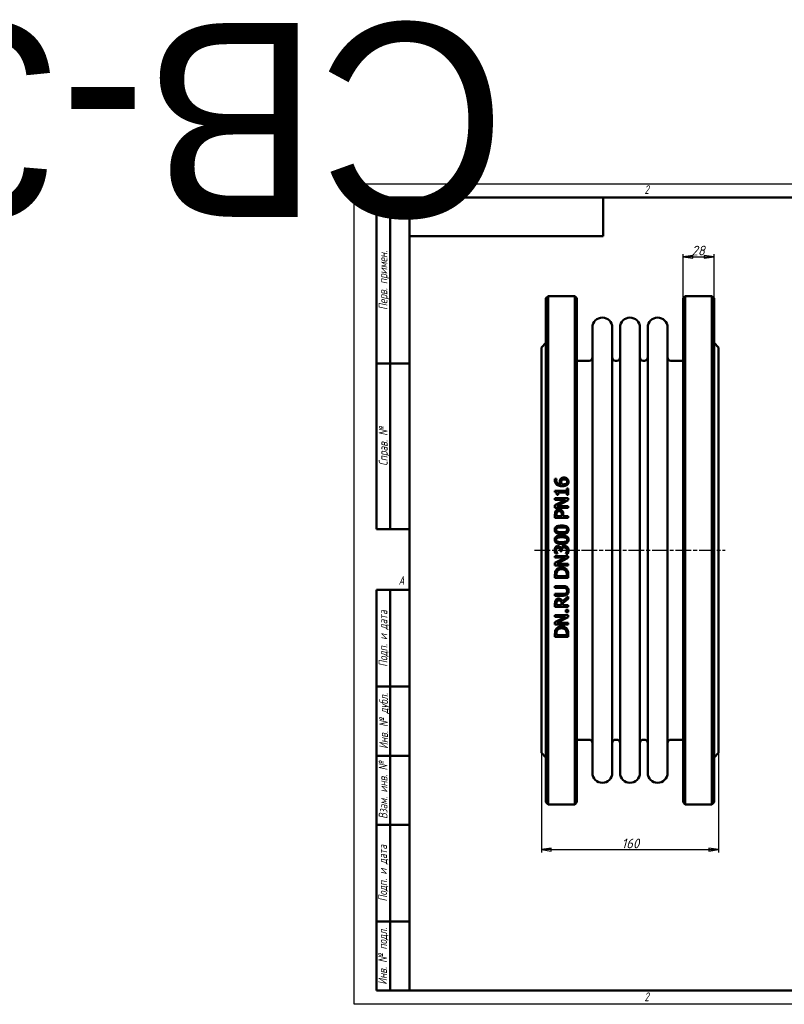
# Model space of a CAD drawing. Header units: millimetres. Extents: x -994 to 6837, y -174 to 891.
# Tile 2 of 5: x -303 to 389, y 0 to 891. Entities that reach past the tile are written whole.
import ezdxf
from ezdxf.enums import TextEntityAlignment as Align

# ---------------------------------------------------------------- set-up
doc = ezdxf.new("R2018")
doc.units = ezdxf.units.MM
doc.header["$LTSCALE"] = 2.5
doc.linetypes.add('CHAIN', pattern=[0.7087, 0.4724, -0.0591, 0.1181, -0.0591])
for name, color, linetype, lineweight in [('Видимый контур (ГОСТ)', 7, 'Continuous', 50), ('Кромка (ГОСТ)', 7, 'Continuous', 50), ('Обозначение (ГОСТ)', 7, 'Continuous', 25), ('Осевая линия (ГОСТ)', 7, 'Continuous', 25), ('Размер (ГОСТ)', 7, 'Continuous', 25), ('Эскизная геометрия (ГОСТ)', 7, 'Continuous', 50)]:
    doc.layers.add(name, color=color, linetype=linetype, lineweight=lineweight)
doc.styles.add('Альтернативный текст (ГОСТ)', font='arial.ttf', dxfattribs={"width": 0.8})
doc.styles.add('Обычный текст (ГОСТ)', font='GOST Common Italic.ttf')
doc.dimstyles.new('Обычный (ГОСТ)', dxfattribs={"dimscale": 2.5, "dimtxt": 3.5, "dimasz": 3.5, "dimexe": 1, "dimexo": 0, "dimgap": 0.5, "dimtad": 1, "dimtxsty": 'Обычный текст (ГОСТ)', "dimblk": 'Filled-1', "dimcen": 0.09, "dimdle": 15, "dimclrd": 256, "dimclre": 256, "dimclrt": 256, "dimazin": 2, "dimtfac": 0.714286, "dimtdec": 3, "dimtmove": 0, "dimatfit": 3, "dimfxl": 1, "dimtolj": 1, "dimlwd": 25, "dimlwe": 25, "dimarcsym": 0})

# ---------------------------------------------------------------- blocks, each defined once
blk = doc.blocks.new('Рамки ГОСТ - Рамка')
at = {"layer": 'Кромка (ГОСТ)', "lineweight": 25}
for p, q in [((0, 0), (0, 297)), ((0, 297), (420, 297)), ((420, 297), (420, 0)), ((420, 0), (0, 0))]:
    blk.add_line(p, q, dxfattribs=at)
at = {"layer": 'Кромка (ГОСТ)'}
for p, q in [((210, 292), (210, 297)), ((415, 292), (20, 292)), ((20, 292), (20, 5)), ((415, 5), (415, 292)), ((20, 5), (415, 5)), ((210, 5), (210, 0))]:
    blk.add_line(p, q, dxfattribs=at)
at = {"layer": 'Кромка (ГОСТ)', "char_height": 3.17, "attachment_point": 1, "style": 'Альтернативный текст (ГОСТ)'}
for s, insert, width in [('\\fGOST Common|b0|i1;{\\H3.1700;2}', (105, 296.5), 5.2328), ('\\fGOST Common|b0|i1;{\\H3.1700;1}', (315.02, 296.44), 5.2327), ('\\fGOST Common|b0|i1;{\\H3.1700;A}', (16, 155), 5.1335), ('\\fGOST Common|b0|i1;{\\H3.1700;A}', (416, 148.5), 5.0704), ('\\fGOST Common|b0|i1;{\\H3.1700;2}', (104.99, 4.3), 5.2328), ('\\fGOST Common|b0|i1;{\\H3.1700;1}', (315, 4.14), 6.6287), ('\\fGOST Common|b0|i1;{\\H3.1700;Формат А3}', (370, 4.39), 25.2103)]:
    blk.add_mtext(s, dxfattribs=dict(at, insert=insert, width=width))
blk = doc.blocks.new('ГОСТ - Доп. графы 1')
at = {"layer": 'Эскизная геометрия (ГОСТ)'}
for p, q in [((-12, 0), (-12, 145)), ((-12, 145), (0, 145)), ((-7, 145), (-7, 0)), ((-12, 110), (-7, 110)), ((-7, 110), (0, 110)), ((-12, 85), (-7, 85)), ((-7, 85), (0, 85)), ((-12, 60), (-7, 60)), ((-7, 60), (0, 60)), ((-12, 25), (-7, 25)), ((-7, 25), (0, 25)), ((0, 0), (-12, 0))]:
    blk.add_line(p, q, dxfattribs=at)
at = {"layer": 'Обозначение (ГОСТ)', "char_height": 3.17, "attachment_point": 5, "rotation": 90, "style": 'Альтернативный текст (ГОСТ)'}
for s, insert, width in [('\\fGOST Common|b0|i1;{\\H3.1700;Подп. и дата}', (-9.37, 127.41), 34.7679), ('\\fGOST Common|b0|i1;{\\H3.1700;Инв. № дубл.}', (-8.95, 97.55), 24.8438), ('\\fGOST Common|b0|i1;{\\H3.1700;Взам. инв. №}', (-9.58, 72.53), 24.8669), ('\\fGOST Common|b0|i1;{\\H3.1700;Подп. и дата}', (-9.5, 42.47), 35.1486), ('\\fGOST Common|b0|i1;{\\H3.1700;Инв. № подл.}', (-9.5, 12.41), 24.9618)]:
    blk.add_mtext(s, dxfattribs=dict(at, insert=insert, width=width))
at = {"layer": 'Обозначение (ГОСТ)', "lineweight": 30, "flags": 17}
for tag, p in [('Подп._и_дата_2', (-3.53, 127.51)), ('Инв._номер_дубликата', (-3.41, 97.47)), ('Взамен_инв._номера', (-3.46, 72.53)), ('Подп._и_дата_1', (-3.42, 42.35)), ('ИНВЕНТАРНЫЙ_НОМЕР', (-3.33, 12.68))]:
    blk.add_attdef(tag, text='', height=3.17, rotation=90, dxfattribs=at).set_placement(p, align=Align.MIDDLE_CENTER)
blk = doc.blocks.new('ГОСТ - Доп. графы 2')
at = {"layer": 'Эскизная геометрия (ГОСТ)'}
for p, q in [((-12, 0), (-12, 120)), ((-12, 120), (0, 120)), ((-7, 0), (-7, 120)), ((-12, 60), (0, 60)), ((0, 0), (-12, 0))]:
    blk.add_line(p, q, dxfattribs=at)
at = {"layer": 'Обозначение (ГОСТ)', "char_height": 3.17, "attachment_point": 5, "rotation": 90, "style": 'Альтернативный текст (ГОСТ)'}
for s, insert, width in [('\\fGOST Common|b0|i1;{\\H3.1700;Перв. примен.}', (-9.19, 90.05), 60.0143), ('\\fGOST Common|b0|i1;{\\H3.1700;Справ. №}', (-9.1, 30), 59.9357)]:
    blk.add_mtext(s, dxfattribs=dict(at, insert=insert, width=width))
at = {"layer": 'Обозначение (ГОСТ)', "lineweight": 30, "flags": 17}
for tag, p in [('Первичная_применяемость', (-3.65, 90.03)), ('Справочный_номер', (-3.55, 30.02))]:
    blk.add_attdef(tag, text='', height=3.17, rotation=90, dxfattribs=at).set_placement(p, align=Align.MIDDLE_CENTER)
blk = doc.blocks.new('ГОСТ - Доп. графы 3')
at = {"layer": 'Эскизная геометрия (ГОСТ)'}
for p, q in [((0, 0), (70, 0)), ((70, 0), (70, -14)), ((70, -14), (0, -14))]:
    blk.add_line(p, q, dxfattribs=at)
at = {"layer": 'Обозначение (ГОСТ)', "lineweight": 30}
blk.add_attdef('ОБОЗНАЧЕНИЕ', text='', height=5, rotation=180, dxfattribs=at).set_placement((34.94, -6.97), align=Align.MIDDLE_CENTER)
blk = doc.blocks.new('Filled-1')
at = {"color": 0}
for p, q in [((0, 0), (-1, 0.14)), ((-1, 0.14), (-1, -0.14)), ((-1, 0), (0, 0)), ((-1, -0.14), (0, 0))]:
    blk.add_line(p, q, dxfattribs=at)
at = {"color": 0, "flags": 128}
blk.add_lwpolyline([(-1, -0.14), (0, 0), (-1, 0.14), (-1, -0.14)], dxfattribs=at)
at = {"color": 0}
blk.add_solid([(-1, -0.14), (0, 0), (-1, 0.14), (-1, -0.14)], dxfattribs=at)
blk = doc.blocks.new('*D9')
at = {"layer": 'Defpoints', "color": 0, "linetype": 'Continuous', "transparency": 16777216}
for p in [(169.42, 227.44), (329.42, 227.44), (329.42, 139.94)]:
    blk.add_point(p, dxfattribs=at)
at = {"layer": 'Размер (ГОСТ)', "linetype": 'Continuous', "lineweight": 25, "transparency": 16777216}
for p, q in [((169.42, 227.44), (169.42, 137.44)), ((329.42, 227.44), (329.42, 137.44)), ((178.17, 139.94), (320.67, 139.94))]:
    blk.add_line(p, q, dxfattribs=at)
at = {"layer": 'Размер (ГОСТ)', "linetype": 'Continuous', "lineweight": 25, "transparency": 16777216, "xscale": 8.75, "yscale": 8.75, "zscale": 8.75, "rotation": 180}
blk.add_blockref('Filled-1', (169.42, 139.94), dxfattribs=at)
at = {"layer": 'Размер (ГОСТ)', "linetype": 'Continuous', "lineweight": 25, "transparency": 16777216, "xscale": 8.75, "yscale": 8.75, "zscale": 8.75}
blk.add_blockref('Filled-1', (329.42, 139.94), dxfattribs=at)
at = {"layer": 'Размер (ГОСТ)', "linetype": 'Continuous', "lineweight": 25, "transparency": 16777216, "insert": (241.84, 149.94), "char_height": 8.75, "attachment_point": 1, "style": 'Обычный текст (ГОСТ)'}
blk.add_mtext('\\A1;160', dxfattribs=at)
blk = doc.blocks.new('*D13')
at = {"layer": 'Defpoints', "color": 0, "linetype": 'Continuous', "transparency": 16777216}
for p in [(325.42, 676.44), (297.42, 638.94), (325.42, 638.94)]:
    blk.add_point(p, dxfattribs=at)
at = {"layer": 'Размер (ГОСТ)', "linetype": 'Continuous', "lineweight": 25, "transparency": 16777216}
for p, q in [((297.42, 638.94), (297.42, 678.94)), ((325.42, 638.94), (325.42, 678.94)), ((306.17, 676.44), (316.67, 676.44))]:
    blk.add_line(p, q, dxfattribs=at)
at = {"layer": 'Размер (ГОСТ)', "linetype": 'Continuous', "lineweight": 25, "transparency": 16777216, "xscale": 8.75, "yscale": 8.75, "zscale": 8.75, "rotation": 180}
blk.add_blockref('Filled-1', (297.42, 676.44), dxfattribs=at)
at = {"layer": 'Размер (ГОСТ)', "linetype": 'Continuous', "lineweight": 25, "transparency": 16777216, "xscale": 8.75, "yscale": 8.75, "zscale": 8.75}
blk.add_blockref('Filled-1', (325.42, 676.44), dxfattribs=at)
at = {"layer": 'Размер (ГОСТ)', "linetype": 'Continuous', "lineweight": 25, "transparency": 16777216, "insert": (305.14, 686.44), "char_height": 8.75, "attachment_point": 1, "style": 'Обычный текст (ГОСТ)'}
blk.add_mtext('\\A1;28', dxfattribs=at)

msp = doc.modelspace()

# ---------------------------------------------------------------- linework, layer by layer
at = {"layer": 'Видимый контур (ГОСТ)'}
for p, q in [((173.419, 638.938), (175.419, 640.938)), ((173.419, 638.938), (173.419, 182.938)), ((175.419, 180.938), (175.419, 640.938)), ((175.419, 640.938), (199.419, 640.938)), ((199.419, 640.938), (199.419, 180.938)), ((201.419, 638.938), (199.419, 640.938)), ((201.419, 182.938), (201.419, 638.938)), ((297.419, 638.938), (299.419, 640.938)), ((297.419, 182.938), (297.419, 638.938)), ((299.419, 640.938), (323.419, 640.938)), ((299.419, 640.938), (299.419, 180.938)), ((323.419, 180.938), (323.419, 640.938)), ((325.419, 638.938), (323.419, 640.938)), ((325.419, 638.938), (325.419, 182.938)), ((215.419, 209.438), (215.419, 612.438)), ((233.419, 209.438), (233.419, 612.438)), ((240.419, 209.438), (240.419, 612.438)), ((258.419, 209.438), (258.419, 612.438)), ((265.419, 209.438), (265.419, 612.438)), ((283.419, 209.438), (283.419, 612.438)), ((169.419, 594.438), (173.419, 598.438)), ((329.419, 594.438), (325.419, 598.438)), ((169.419, 594.438), (169.419, 227.438)), ((329.419, 594.438), (329.419, 227.438)), ((201.419, 582.438), (212.419, 582.438)), ((236.419, 582.438), (237.419, 582.438)), ((261.419, 582.438), (262.419, 582.438)), ((286.419, 582.438), (297.419, 582.438)), ((181.512, 475.612), (183.058, 475.612)), ((183.058, 475.544), (183.058, 475.612)), ((181.531, 464.73), (181.531, 463.485)), ((181.531, 464.73), (192.345, 464.73)), ((192.345, 466.86), (192.345, 464.73)), ((192.345, 466.86), (193.57, 466.86)), ((193.57, 461.006), (193.57, 466.86)), ((181.57, 457.972), (193.57, 457.972)), ((181.57, 457.972), (181.57, 456.484)), ((191.071, 456.484), (181.57, 456.484)), ((191.071, 456.484), (181.57, 451.651)), ((184.303, 461.006), (183.204, 461.006)), ((183.223, 450.873), (193.57, 456.182)), ((184.303, 461.006), (184.303, 463.184)), ((192.345, 463.184), (184.303, 463.184)), ((192.345, 463.184), (192.345, 461.006)), ((193.57, 461.006), (192.345, 461.006)), ((193.57, 456.182), (193.57, 457.972)), ((181.57, 451.651), (181.57, 449.385)), ((193.57, 449.385), (181.57, 449.385)), ((183.223, 450.873), (193.57, 450.873)), ((193.57, 449.385), (193.57, 450.873)), ((181.57, 443.297), (181.57, 440.283)), ((193.57, 440.283), (181.57, 440.283)), ((182.951, 441.878), (182.951, 443.2)), ((182.951, 441.878), (187.735, 441.878)), ((187.735, 442.967), (187.735, 441.878)), ((189.097, 441.878), (189.097, 443.229)), ((189.097, 441.878), (193.57, 441.878)), ((193.57, 440.283), (193.57, 441.878)), ((186.393, 410.662), (186.393, 410.127)), ((187.726, 410.127), (186.393, 410.127)), ((186.899, 412.52), (187.016, 412.52)), ((187.726, 410.127), (187.726, 410.808)), ((181.57, 405.683), (193.57, 405.683)), ((181.57, 405.683), (181.57, 404.195)), ((191.071, 404.195), (181.57, 404.195)), ((191.071, 404.195), (181.57, 399.362)), ((183.758, 408.007), (182.056, 408.007)), ((183.223, 398.584), (193.57, 403.894)), ((183.758, 408.007), (183.758, 408.105)), ((191.382, 407.793), (191.382, 407.677)), ((193.084, 407.677), (191.382, 407.677)), ((193.57, 403.894), (193.57, 405.683)), ((181.57, 399.362), (181.57, 397.097)), ((193.57, 397.097), (181.57, 397.097)), ((183.223, 398.584), (193.57, 398.584)), ((193.57, 397.097), (193.57, 398.584)), ((181.57, 388.636), (181.57, 385.904)), ((193.57, 385.904), (181.57, 385.904)), ((182.951, 387.498), (182.951, 388.714)), ((182.951, 387.498), (192.189, 387.498)), ((192.189, 388.714), (192.189, 387.498)), ((193.57, 385.904), (193.57, 388.665)), ((181.57, 378.464), (181.57, 376.87)), ((181.57, 378.464), (189.058, 378.464)), ((189.097, 376.87), (181.57, 376.87)), ((181.57, 371.375), (189.058, 371.375)), ((181.57, 371.375), (181.57, 369.78)), ((189.058, 369.78), (181.57, 369.78)), ((193.57, 368.973), (188.348, 364.704)), ((188.795, 363.109), (193.57, 366.902)), ((193.57, 366.902), (193.57, 368.973)), ((181.57, 362.779), (181.57, 359.686)), ((193.57, 359.686), (181.57, 359.686)), ((182.951, 361.281), (182.951, 362.866)), ((182.951, 361.281), (187.463, 361.281)), ((187.463, 362.682), (187.463, 361.281)), ((188.795, 361.281), (188.795, 363.109)), ((188.795, 361.281), (193.57, 361.281)), ((191.275, 356.925), (191.275, 354.999)), ((191.275, 356.925), (193.57, 356.925)), ((193.57, 359.686), (193.57, 361.281)), ((193.57, 354.999), (193.57, 356.925)), ((181.57, 352.257), (181.57, 350.769)), ((181.57, 352.257), (193.57, 352.257)), ((191.071, 350.769), (181.57, 345.936)), ((191.071, 350.769), (181.57, 350.769)), ((183.223, 345.158), (193.57, 350.468)), ((193.57, 354.999), (191.275, 354.999)), ((193.57, 350.468), (193.57, 352.257)), ((181.57, 345.936), (181.57, 343.67)), ((193.57, 343.67), (181.57, 343.67)), ((183.223, 345.158), (193.57, 345.158)), ((193.57, 343.67), (193.57, 345.158)), ((181.57, 335.21), (181.57, 332.477)), ((193.57, 332.477), (181.57, 332.477)), ((182.951, 334.072), (182.951, 335.288)), ((182.951, 334.072), (192.189, 334.072)), ((192.189, 335.288), (192.189, 334.072)), ((193.57, 332.477), (193.57, 335.239)), ((201.419, 239.438), (212.419, 239.438)), ((236.419, 239.438), (237.419, 239.438)), ((261.419, 239.438), (262.419, 239.438)), ((286.419, 239.438), (297.419, 239.438)), ((169.419, 227.438), (173.419, 223.438)), ((329.419, 227.438), (325.419, 223.438)), ((173.419, 182.938), (175.419, 180.938)), ((175.419, 180.938), (199.419, 180.938)), ((201.419, 182.938), (199.419, 180.938)), ((297.419, 182.938), (299.419, 180.938)), ((299.419, 180.938), (323.419, 180.938)), ((325.419, 182.938), (323.419, 180.938))]:
    msp.add_line(p, q, dxfattribs=at)
for centre, radius, start, end in [((224.419, 612.438), 9, 0, 180), ((249.419, 612.438), 9, 0, 180), ((274.419, 612.438), 9, 0, 180), ((212.419, 585.438), 3, 270, 0), ((236.419, 585.438), 3, 180, 270), ((237.419, 585.438), 3, 270, 0), ((261.419, 585.438), 3, 180, 270), ((262.419, 585.438), 3, 270, 0), ((286.419, 585.438), 3, 180, 270), ((212.419, 236.438), 3, 0, 90), ((236.419, 236.438), 3, 90, 180), ((237.419, 236.438), 3, 0, 90), ((261.419, 236.438), 3, 90, 180), ((262.419, 236.438), 3, 0, 90), ((286.419, 236.438), 3, 90, 180), ((224.419, 209.438), 9, 180, 0), ((249.419, 209.438), 9, 180, 0), ((274.419, 209.438), 9, 180, 0)]:
    msp.add_arc(centre, radius, start, end, dxfattribs=at)
for points, knots in [([(181.346, 474.25), (181.346, 474.392), (181.35, 474.534), (181.366, 474.81), (181.379, 474.957), (181.42, 475.266), (181.456, 475.445), (181.512, 475.612)], [0, 0, 0, 0, 0.04417199, 0.04417199, 0.08624792, 0.08624792, 0.14062971, 0.14062971, 0.14062971, 0.14062971]), ([(183.282, 470.186), (182.844, 470.498), (182.477, 470.874), (181.977, 471.612), (181.766, 471.994), (181.421, 473.056), (181.346, 473.653), (181.346, 474.25)], [0, 0, 0, 0, 0.16326005, 0.16326005, 0.2738908, 0.2738908, 0.40279088, 0.40279088, 0.40279088, 0.40279088]), ([(183.058, 475.544), (182.987, 475.409), (182.931, 475.242), (182.779, 474.719), (182.737, 474.384), (182.737, 474.037)], [0, 0, 0, 0, 0.04726837, 0.04726837, 0.1706014, 0.1706014, 0.1706014, 0.1706014]), ([(182.737, 474.037), (182.737, 473.585), (182.806, 473.138), (183.126, 472.346), (183.346, 472.017), (183.89, 471.473), (184.255, 471.194), (185.411, 470.712), (186.087, 470.584), (186.744, 470.526)], [0, 0, 0, 0, 0.14075691, 0.14075691, 0.26475207, 0.26475207, 0.37578756, 0.37578756, 0.49813016, 0.49813016, 0.49813016, 0.49813016]), ([(185.907, 473.025), (185.907, 473.25), (185.918, 473.477), (185.958, 473.81), (185.975, 473.92), (186.047, 474.282), (186.113, 474.477), (186.316, 474.911), (186.459, 475.138), (186.617, 475.349)], [0, 0, 0, 0, 0.06994976, 0.06994976, 0.10450429, 0.10450429, 0.18491048, 0.18491048, 0.28213707, 0.28213707, 0.28213707, 0.28213707]), ([(186.744, 470.526), (186.584, 470.755), (186.442, 470.995), (186.145, 471.606), (186.067, 471.877), (185.948, 472.31), (185.907, 472.667), (185.907, 473.025)], [0, 0, 0, 0, 0.0857955, 0.0857955, 0.20983235, 0.20983235, 0.71122491, 0.71122491, 0.71122491, 0.71122491]), ([(186.617, 475.349), (186.777, 475.563), (186.962, 475.754), (187.457, 476.141), (187.734, 476.274), (188.232, 476.471), (188.531, 476.546), (189.115, 476.634), (189.398, 476.652), (189.68, 476.652)], [0, 0, 0, 0, 0.08209996, 0.08209996, 0.19179433, 0.19179433, 0.33859072, 0.33859072, 0.4729852, 0.4729852, 0.4729852, 0.4729852]), ([(187.658, 474.202), (187.546, 474.061), (187.459, 473.907), (187.254, 473.361), (187.24, 472.907), (187.24, 472.665)], [0, 0, 0, 0, 0.05526419, 0.05526419, 0.18115817, 0.18115817, 0.18115817, 0.18115817]), ([(187.24, 472.665), (187.24, 472.46), (187.256, 472.257), (187.328, 471.843), (187.382, 471.643), (187.569, 471.121), (187.72, 470.816), (187.901, 470.526)], [0, 0, 0, 0, 0.06384732, 0.06384732, 0.13049757, 0.13049757, 0.23524449, 0.23524449, 0.23524449, 0.23524449]), ([(189.748, 475.019), (189.468, 475.019), (189.178, 474.998), (188.62, 474.88), (188.409, 474.793), (188.014, 474.569), (187.821, 474.401), (187.658, 474.202)], [0, 0, 0, 0, 0.08418316, 0.08418316, 0.17126435, 0.17126435, 0.28902191, 0.28902191, 0.28902191, 0.28902191]), ([(189.68, 476.652), (189.983, 476.652), (190.284, 476.628), (191.17, 476.466), (191.609, 476.269), (192.202, 475.941), (192.464, 475.751), (192.695, 475.524)], [0, 0, 0, 0, 0.09072053, 0.09072053, 0.27075673, 0.27075673, 0.43924065, 0.43924065, 0.43924065, 0.43924065]), ([(192.51, 472.85), (192.51, 473.147), (192.462, 473.439), (192.242, 473.953), (192.093, 474.163), (191.746, 474.495), (191.53, 474.657), (190.975, 474.875), (190.735, 474.932), (190.248, 475.004), (189.996, 475.019), (189.748, 475.019)], [0, 0, 0, 0, 0.09244831, 0.09244831, 0.17332178, 0.17332178, 0.23910326, 0.23910326, 0.28431529, 0.28431529, 0.3302682, 0.3302682, 0.3302682, 0.3302682]), ([(191.829, 471.353), (191.98, 471.488), (192.119, 471.64), (192.276, 471.885), (192.365, 472.038), (192.485, 472.461), (192.51, 472.654), (192.51, 472.85)], [0, 0, 0, 0, 0.06188175, 0.06188175, 0.08944406, 0.08944406, 0.11175265, 0.11175265, 0.11175265, 0.11175265]), ([(192.695, 475.524), (192.927, 475.3), (193.13, 475.053), (193.453, 474.527), (193.567, 474.273), (193.771, 473.631), (193.823, 473.238), (193.823, 472.84)], [0, 0, 0, 0, 0.09886283, 0.09886283, 0.19051445, 0.19051445, 0.3231902, 0.3231902, 0.3231902, 0.3231902]), ([(193.823, 472.84), (193.823, 472.576), (193.801, 472.311), (193.704, 471.798), (193.631, 471.554), (193.443, 471.114), (193.335, 470.919), (193.069, 470.539), (192.911, 470.36), (192.734, 470.195)], [0, 0, 0, 0, 0.08245289, 0.08245289, 0.16226852, 0.16226852, 0.23217393, 0.23217393, 0.30665798, 0.30665798, 0.30665798, 0.30665798]), ([(183.204, 461.006), (183.204, 461.348), (183.184, 461.713), (183.041, 462.486), (182.919, 462.725), (182.747, 462.99), (182.638, 463.099), (182.383, 463.273), (182.245, 463.335), (181.917, 463.438), (181.723, 463.47), (181.531, 463.485)], [0, 0, 0, 0, 0.10506987, 0.10506987, 0.24119365, 0.24119365, 0.3736426, 0.3736426, 0.50050203, 0.50050203, 0.6607569, 0.6607569, 0.6607569, 0.6607569]), ([(188.299, 468.873), (187.74, 468.873), (187.176, 468.904), (186.07, 469.048), (185.375, 469.177), (184.167, 469.64), (183.705, 469.881), (183.282, 470.186)], [0, 0, 0, 0, 0.1679242, 0.1679242, 0.33478164, 0.33478164, 0.44894202, 0.44894202, 0.44894202, 0.44894202]), ([(187.901, 470.526), (188.013, 470.52), (188.126, 470.513), (188.284, 470.504), (188.422, 470.497), (188.659, 470.497)], [0, 0, 0, 0, 0.033772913, 0.033772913, 0.047604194, 0.047604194, 0.047604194, 0.047604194]), ([(192.734, 470.195), (192.505, 469.977), (192.245, 469.793), (191.596, 469.433), (191.213, 469.289), (190.468, 469.066), (190.024, 468.987), (189.161, 468.892), (188.727, 468.873), (188.299, 468.873)], [0, 0, 0, 0, 0.09663543, 0.09663543, 0.22441012, 0.22441012, 0.3910637, 0.3910637, 0.55248408, 0.55248408, 0.55248408, 0.55248408]), ([(188.659, 470.497), (189.057, 470.497), (189.473, 470.515), (190.676, 470.677), (191.122, 470.889), (191.569, 471.144), (191.708, 471.24), (191.829, 471.353)], [0, 0, 0, 0, 0.11935289, 0.11935289, 0.3639355, 0.3639355, 0.4815644, 0.4815644, 0.4815644, 0.4815644]), ([(181.57, 443.297), (181.57, 443.635), (181.583, 443.98), (181.647, 444.616), (181.695, 444.929), (181.885, 445.659), (182.062, 446.069), (182.319, 446.438)], [0, 0, 0, 0, 0.10222486, 0.10222486, 0.19378745, 0.19378745, 0.32860762, 0.32860762, 0.32860762, 0.32860762]), ([(182.319, 446.438), (182.474, 446.666), (182.653, 446.873), (183.136, 447.301), (183.397, 447.449), (183.819, 447.658), (184.095, 447.744), (184.645, 447.847), (184.917, 447.868), (185.188, 447.868)], [0, 0, 0, 0, 0.08320735, 0.08320735, 0.19467068, 0.19467068, 0.37180478, 0.37180478, 0.53707147, 0.53707147, 0.53707147, 0.53707147]), ([(185.236, 446.205), (184.953, 446.205), (184.668, 446.172), (184.154, 446.007), (183.984, 445.905), (183.687, 445.692), (183.534, 445.528), (183.408, 445.34)], [0, 0, 0, 0, 0.08486264, 0.08486264, 0.16195176, 0.16195176, 0.28851188, 0.28851188, 0.28851188, 0.28851188]), ([(185.188, 447.868), (185.511, 447.868), (185.829, 447.832), (186.525, 447.664), (186.81, 447.535), (187.302, 447.289), (187.596, 447.079), (187.852, 446.818)], [0, 0, 0, 0, 0.09686587, 0.09686587, 0.21474835, 0.21474835, 0.45055537, 0.45055537, 0.45055537, 0.45055537]), ([(187.016, 445.524), (186.892, 445.648), (186.757, 445.76), (186.396, 445.991), (186.182, 446.075), (185.724, 446.184), (185.478, 446.205), (185.236, 446.205)], [0, 0, 0, 0, 0.05270109, 0.05270109, 0.12934954, 0.12934954, 0.21023129, 0.21023129, 0.21023129, 0.21023129]), ([(187.735, 442.967), (187.735, 443.267), (187.724, 443.579), (187.668, 444.122), (187.625, 444.394), (187.503, 444.798), (187.435, 444.959), (187.255, 445.263), (187.145, 445.401), (187.016, 445.524)], [0, 0, 0, 0, 0.09078507, 0.09078507, 0.16532989, 0.16532989, 0.21823448, 0.21823448, 0.27188221, 0.27188221, 0.27188221, 0.27188221]), ([(187.852, 446.818), (188.14, 446.525), (188.379, 446.197), (188.8, 445.387), (188.902, 444.994), (189.06, 444.267), (189.097, 443.736), (189.097, 443.229)], [0, 0, 0, 0, 0.12401977, 0.12401977, 0.27648005, 0.27648005, 0.60139342, 0.60139342, 0.60139342, 0.60139342]), ([(183.408, 445.34), (183.277, 445.144), (183.182, 444.93), (183.05, 444.484), (182.951, 444.05), (182.951, 443.2)], [0, 0, 0, 0, 0.07122005, 0.07122005, 0.14084092, 0.14084092, 0.14084092, 0.14084092]), ([(181.327, 429.421), (181.327, 429.901), (181.396, 430.381), (181.718, 431.19), (181.926, 431.512), (182.441, 432.037), (182.784, 432.305), (183.937, 432.837), (184.658, 433.007), (186.074, 433.214), (186.836, 433.252), (187.57, 433.252)], [0, 0, 0, 0, 0.14465625, 0.14465625, 0.26205859, 0.26205859, 0.36569355, 0.36569355, 0.49212853, 0.49212853, 0.6253114, 0.6253114, 0.6253114, 0.6253114]), ([(187.58, 425.58), (186.362, 425.58), (185.13, 425.678), (183.355, 426.189), (182.865, 426.464), (182.209, 426.979), (181.954, 427.267), (181.6, 427.887), (181.49, 428.188), (181.355, 428.804), (181.327, 429.113), (181.327, 429.421)], [0, 0, 0, 0, 0.3652253, 0.3652253, 0.6281159, 0.6281159, 0.8616618, 0.8616618, 1.0540048, 1.0540048, 1.2379014, 1.2379014, 1.2379014, 1.2379014]), ([(183.904, 431.181), (183.63, 431.072), (183.37, 430.925), (182.956, 430.527), (182.858, 430.341), (182.755, 430.103), (182.718, 429.974), (182.67, 429.704), (182.659, 429.562), (182.659, 429.421)], [0, 0, 0, 0, 0.08833499, 0.08833499, 0.17257765, 0.17257765, 0.26154769, 0.26154769, 0.35571759, 0.35571759, 0.35571759, 0.35571759]), ([(182.659, 429.421), (182.659, 429.186), (182.688, 428.949), (182.832, 428.528), (182.933, 428.354), (183.179, 428.077), (183.3, 427.975), (183.585, 427.783), (183.752, 427.7), (183.923, 427.631)], [0, 0, 0, 0, 0.07070339, 0.07070339, 0.13381462, 0.13381462, 0.18138707, 0.18138707, 0.23652734, 0.23652734, 0.23652734, 0.23652734]), ([(187.57, 431.618), (186.879, 431.618), (186.129, 431.596), (185.126, 431.489), (184.483, 431.411), (183.904, 431.181)], [0, 0, 0, 0, 0.20737575, 0.20737575, 0.30176372, 0.30176372, 0.30176372, 0.30176372]), ([(187.57, 433.252), (188.509, 433.252), (189.524, 433.193), (191.4, 432.805), (191.973, 432.528), (192.699, 432.068), (193.009, 431.786), (193.456, 431.147), (193.6, 430.827), (193.785, 430.137), (193.823, 429.779), (193.823, 429.421)], [0, 0, 0, 0, 0.2816356, 0.2816356, 0.5733796, 0.5733796, 0.8570654, 0.8570654, 1.0954494, 1.0954494, 1.3354014, 1.3354014, 1.3354014, 1.3354014]), ([(191.227, 431.191), (190.876, 431.328), (190.48, 431.415), (189.331, 431.589), (188.356, 431.618), (187.57, 431.618)], [0, 0, 0, 0, 0.11308533, 0.11308533, 0.34949765, 0.34949765, 0.34949765, 0.34949765]), ([(193.823, 429.421), (193.823, 428.94), (193.755, 428.458), (193.438, 427.648), (193.233, 427.326), (192.7, 426.773), (192.351, 426.513), (191.27, 426.012), (190.597, 425.845), (189.178, 425.622), (188.36, 425.58), (187.58, 425.58)], [0, 0, 0, 0, 0.14477069, 0.14477069, 0.2616456, 0.2616456, 0.37537753, 0.37537753, 0.51465303, 0.51465303, 0.68081358, 0.68081358, 0.68081358, 0.68081358]), ([(191.197, 427.622), (191.477, 427.726), (191.74, 427.872), (192.179, 428.277), (192.281, 428.471), (192.386, 428.703), (192.427, 428.84), (192.48, 429.124), (192.491, 429.273), (192.491, 429.421)], [0, 0, 0, 0, 0.08948726, 0.08948726, 0.1793416, 0.1793416, 0.29228773, 0.29228773, 0.40978378, 0.40978378, 0.40978378, 0.40978378]), ([(192.491, 429.421), (192.491, 429.662), (192.459, 429.905), (192.306, 430.329), (192.201, 430.501), (191.955, 430.768), (191.836, 430.866), (191.556, 431.047), (191.394, 431.126), (191.227, 431.191)], [0, 0, 0, 0, 0.07264548, 0.07264548, 0.13572738, 0.13572738, 0.18225464, 0.18225464, 0.2361557, 0.2361557, 0.2361557, 0.2361557]), ([(181.327, 420.416), (181.327, 420.896), (181.396, 421.375), (181.718, 422.185), (181.926, 422.506), (182.443, 423.035), (182.782, 423.296), (183.914, 423.825), (184.636, 423.998), (186.06, 424.208), (186.83, 424.247), (187.57, 424.247)], [0, 0, 0, 0, 0.14419589, 0.14419589, 0.26145741, 0.26145741, 0.36616711, 0.36616711, 0.49932156, 0.49932156, 0.64052488, 0.64052488, 0.64052488, 0.64052488]), ([(187.58, 416.575), (186.092, 416.575), (184.704, 416.722), (183.148, 417.305), (182.694, 417.553), (182.039, 418.161), (181.819, 418.459), (181.536, 419.056), (181.452, 419.326), (181.349, 419.871), (181.327, 420.144), (181.327, 420.416)], [0, 0, 0, 0, 0.4464501, 0.4464501, 0.6486544, 0.6486544, 0.7963329, 0.7963329, 0.9072838, 0.9072838, 1.013813, 1.013813, 1.013813, 1.013813]), ([(183.904, 422.176), (183.633, 422.068), (183.375, 421.922), (182.961, 421.528), (182.862, 421.343), (182.758, 421.106), (182.721, 420.977), (182.67, 420.705), (182.659, 420.56), (182.659, 420.416)], [0, 0, 0, 0, 0.08746815, 0.08746815, 0.17150073, 0.17150073, 0.26031143, 0.26031143, 0.35632591, 0.35632591, 0.35632591, 0.35632591]), ([(182.659, 420.416), (182.659, 420.148), (182.697, 419.878), (182.857, 419.487), (182.956, 419.305), (183.243, 419.016), (183.359, 418.927), (183.621, 418.761), (183.771, 418.688), (183.923, 418.627)], [0, 0, 0, 0, 0.08036496, 0.08036496, 0.12678967, 0.12678967, 0.1526746, 0.1526746, 0.18188034, 0.18188034, 0.18188034, 0.18188034]), ([(187.57, 422.614), (186.877, 422.614), (186.123, 422.591), (185.126, 422.484), (184.483, 422.406), (183.904, 422.176)], [0, 0, 0, 0, 0.20808561, 0.20808561, 0.30019671, 0.30019671, 0.30019671, 0.30019671]), ([(183.923, 427.631), (184.303, 427.481), (184.732, 427.392), (185.734, 427.259), (186.597, 427.213), (187.58, 427.213)], [0, 0, 0, 0, 0.12247035, 0.12247035, 0.30383334, 0.30383334, 0.30383334, 0.30383334]), ([(187.57, 424.247), (188.595, 424.247), (189.728, 424.176), (191.152, 423.831), (191.58, 423.691), (192.308, 423.33), (192.716, 423.075), (193.306, 422.398), (193.489, 422.08), (193.764, 421.308), (193.823, 420.862), (193.823, 420.416)], [0, 0, 0, 0, 0.30745903, 0.30745903, 0.43810077, 0.43810077, 0.55040049, 0.55040049, 0.63023857, 0.63023857, 0.7256427, 0.7256427, 0.7256427, 0.7256427]), ([(191.227, 422.186), (190.814, 422.348), (190.336, 422.441), (189.387, 422.56), (188.647, 422.614), (187.57, 422.614)], [0, 0, 0, 0, 0.13290092, 0.13290092, 0.28794249, 0.28794249, 0.28794249, 0.28794249]), ([(187.58, 427.213), (188.246, 427.213), (189.017, 427.229), (189.956, 427.315), (190.565, 427.38), (191.197, 427.622)], [0, 0, 0, 0, 0.19988556, 0.19988556, 0.28124846, 0.28124846, 0.28124846, 0.28124846]), ([(193.823, 420.416), (193.823, 419.949), (193.759, 419.481), (193.457, 418.679), (193.257, 418.354), (192.69, 417.75), (192.33, 417.508), (191.377, 417.046), (190.745, 416.876), (189.305, 416.624), (188.419, 416.575), (187.58, 416.575)], [0, 0, 0, 0, 0.14023844, 0.14023844, 0.25717458, 0.25717458, 0.38847819, 0.38847819, 0.57569198, 0.57569198, 0.82881729, 0.82881729, 0.82881729, 0.82881729]), ([(191.197, 418.617), (191.475, 418.721), (191.738, 418.865), (192.177, 419.27), (192.279, 419.464), (192.385, 419.693), (192.425, 419.829), (192.479, 420.115), (192.491, 420.266), (192.491, 420.416)], [0, 0, 0, 0, 0.08902169, 0.08902169, 0.17894891, 0.17894891, 0.29294821, 0.29294821, 0.41392899, 0.41392899, 0.41392899, 0.41392899]), ([(192.491, 420.416), (192.491, 420.679), (192.453, 420.943), (192.294, 421.335), (192.194, 421.516), (191.912, 421.8), (191.796, 421.889), (191.532, 422.054), (191.381, 422.126), (191.227, 422.186)], [0, 0, 0, 0, 0.0790208, 0.0790208, 0.12696837, 0.12696837, 0.15447611, 0.15447611, 0.18565261, 0.18565261, 0.18565261, 0.18565261]), ([(181.317, 411.139), (181.317, 411.609), (181.358, 412.104), (181.576, 412.908), (181.733, 413.292), (181.998, 413.667)], [0, 0, 0, 0, 0.14101226, 0.14101226, 0.24948476, 0.24948476, 0.24948476, 0.24948476]), ([(182.056, 408.007), (181.853, 408.386), (181.694, 408.867), (181.468, 409.726), (181.317, 410.381), (181.317, 411.139)], [0, 0, 0, 0, 0.12902499, 0.12902499, 0.23321464, 0.23321464, 0.23321464, 0.23321464]), ([(181.998, 413.667), (182.198, 413.944), (182.441, 414.178), (182.981, 414.509), (183.215, 414.592), (183.669, 414.709), (183.942, 414.737), (184.215, 414.737)], [0, 0, 0, 0, 0.10264473, 0.10264473, 0.18999787, 0.18999787, 0.31178262, 0.31178262, 0.31178262, 0.31178262]), ([(183.077, 412.471), (182.939, 412.267), (182.846, 412.044), (182.765, 411.686), (182.708, 411.416), (182.708, 411.012)], [0, 0, 0, 0, 0.0738403, 0.0738403, 0.11008377, 0.11008377, 0.11008377, 0.11008377]), ([(182.708, 411.012), (182.708, 410.718), (182.744, 410.428), (182.842, 410.032), (182.921, 409.711), (183.087, 409.291)], [0, 0, 0, 0, 0.08829703, 0.08829703, 0.1222055, 0.1222055, 0.1222055, 0.1222055]), ([(184.381, 413.103), (184.159, 413.103), (183.936, 413.072), (183.551, 412.918), (183.421, 412.821), (183.249, 412.684), (183.156, 412.584), (183.077, 412.471)], [0, 0, 0, 0, 0.06637623, 0.06637623, 0.12433785, 0.12433785, 0.22127041, 0.22127041, 0.22127041, 0.22127041]), ([(183.923, 418.627), (184.37, 418.449), (184.889, 418.356), (185.651, 418.276), (186.376, 418.208), (187.58, 418.208)], [0, 0, 0, 0, 0.14408053, 0.14408053, 0.23064322, 0.23064322, 0.23064322, 0.23064322]), ([(184.215, 414.737), (184.567, 414.737), (184.908, 414.675), (185.492, 414.431), (185.768, 414.265), (186.264, 413.8), (186.448, 413.575), (186.738, 413.07), (186.839, 412.803), (186.899, 412.52)], [0, 0, 0, 0, 0.10552186, 0.10552186, 0.1899883, 0.1899883, 0.25379501, 0.25379501, 0.31688251, 0.31688251, 0.31688251, 0.31688251]), ([(186.393, 410.662), (186.393, 411.075), (186.337, 411.491), (186.075, 412.152), (185.921, 412.394), (185.596, 412.734), (185.422, 412.856), (185.097, 412.998), (184.965, 413.037), (184.682, 413.091), (184.531, 413.103), (184.381, 413.103)], [0, 0, 0, 0, 0.12372397, 0.12372397, 0.21310068, 0.21310068, 0.28964267, 0.28964267, 0.33819795, 0.33819795, 0.39131812, 0.39131812, 0.39131812, 0.39131812]), ([(187.016, 412.52), (187.072, 412.792), (187.161, 413.064), (187.318, 413.453), (187.451, 413.772), (187.794, 414.134)], [0, 0, 0, 0, 0.08346901, 0.08346901, 0.12591695, 0.12591695, 0.12591695, 0.12591695]), ([(187.58, 418.208), (188.247, 418.208), (189.02, 418.225), (189.956, 418.311), (190.565, 418.375), (191.197, 418.617)], [0, 0, 0, 0, 0.20023875, 0.20023875, 0.28053051, 0.28053051, 0.28053051, 0.28053051]), ([(188.154, 412.617), (188.011, 412.417), (187.913, 412.194), (187.786, 411.708), (187.726, 411.315), (187.726, 410.808)], [0, 0, 0, 0, 0.0736731, 0.0736731, 0.15077874, 0.15077874, 0.15077874, 0.15077874]), ([(187.794, 414.134), (187.988, 414.345), (188.222, 414.511), (188.765, 414.79), (189.002, 414.853), (189.434, 414.947), (189.726, 414.97), (190.011, 414.97)], [0, 0, 0, 0, 0.08620262, 0.08620262, 0.1830199, 0.1830199, 0.35819553, 0.35819553, 0.35819553, 0.35819553]), ([(189.894, 413.336), (189.531, 413.336), (189.174, 413.292), (188.771, 413.128), (188.616, 413.054), (188.343, 412.844), (188.24, 412.738), (188.154, 412.617)], [0, 0, 0, 0, 0.10891033, 0.10891033, 0.14515734, 0.14515734, 0.17298269, 0.17298269, 0.17298269, 0.17298269]), ([(191.761, 412.675), (191.529, 412.883), (191.269, 413.048), (190.834, 413.222), (190.51, 413.336), (189.894, 413.336)], [0, 0, 0, 0, 0.09348813, 0.09348813, 0.14086248, 0.14086248, 0.14086248, 0.14086248]), ([(190.011, 414.97), (190.524, 414.97), (191.024, 414.886), (191.826, 414.563), (192.271, 414.337), (192.714, 413.91)], [0, 0, 0, 0, 0.15382556, 0.15382556, 0.25939608, 0.25939608, 0.25939608, 0.25939608]), ([(191.382, 407.793), (191.656, 408.168), (191.881, 408.638), (192.194, 409.402), (192.432, 410.038), (192.432, 410.857)], [0, 0, 0, 0, 0.1391821, 0.1391821, 0.24883922, 0.24883922, 0.24883922, 0.24883922]), ([(192.432, 410.857), (192.432, 411.195), (192.378, 411.525), (192.253, 411.925), (192.194, 412.104), (191.984, 412.441), (191.881, 412.565), (191.761, 412.675)], [0, 0, 0, 0, 0.10144216, 0.10144216, 0.12551681, 0.12551681, 0.1422368, 0.1422368, 0.1422368, 0.1422368]), ([(192.714, 413.91), (193.035, 413.601), (193.282, 413.24), (193.585, 412.555), (193.673, 412.265), (193.796, 411.632), (193.823, 411.292), (193.823, 410.954)], [0, 0, 0, 0, 0.13353644, 0.13353644, 0.22491888, 0.22491888, 0.32589092, 0.32589092, 0.32589092, 0.32589092]), ([(193.823, 410.954), (193.823, 410.352), (193.75, 409.759), (193.559, 408.982), (193.477, 408.672), (193.285, 408.123), (193.192, 407.894), (193.084, 407.677)], [0, 0, 0, 0, 0.18053593, 0.18053593, 0.23995486, 0.23995486, 0.28242951, 0.28242951, 0.28242951, 0.28242951]), ([(183.087, 409.291), (183.184, 409.064), (183.296, 408.832), (183.53, 408.446), (183.641, 408.273), (183.758, 408.105)], [0, 0, 0, 0, 0.07392117, 0.07392117, 0.13538423, 0.13538423, 0.13538423, 0.13538423]), ([(181.57, 388.636), (181.57, 389.15), (181.588, 389.694), (181.701, 390.817), (181.79, 391.181), (182.01, 391.957), (182.222, 392.476), (182.523, 392.934)], [0, 0, 0, 0, 0.15490494, 0.15490494, 0.33958773, 0.33958773, 0.73130867, 0.73130867, 0.73130867, 0.73130867]), ([(182.523, 392.934), (182.791, 393.338), (183.108, 393.699), (183.928, 394.399), (184.409, 394.674), (185.276, 395.045), (185.723, 395.171), (186.641, 395.331), (187.112, 395.366), (187.58, 395.366)], [0, 0, 0, 0, 0.14566045, 0.14566045, 0.32372854, 0.32372854, 0.4963681, 0.4963681, 0.67047146, 0.67047146, 0.67047146, 0.67047146]), ([(187.56, 393.703), (186.947, 393.703), (186.321, 393.635), (185.318, 393.321), (184.925, 393.133), (184.207, 392.603), (183.908, 392.271), (183.671, 391.884)], [0, 0, 0, 0, 0.18396817, 0.18396817, 0.31513155, 0.31513155, 0.4516237, 0.4516237, 0.4516237, 0.4516237]), ([(191.392, 392.03), (191.193, 392.325), (190.956, 392.587), (190.412, 393.022), (190.05, 393.252), (189.229, 393.527), (188.911, 393.594), (188.252, 393.684), (187.904, 393.703), (187.56, 393.703)], [0, 0, 0, 0, 0.10712759, 0.10712759, 0.20903796, 0.20903796, 0.26898461, 0.26898461, 0.33323079, 0.33323079, 0.33323079, 0.33323079]), ([(187.58, 395.366), (188.252, 395.366), (188.916, 395.282), (190.274, 394.878), (190.814, 394.577), (191.756, 393.947), (192.234, 393.481), (192.607, 392.915)], [0, 0, 0, 0, 0.20149338, 0.20149338, 0.42503002, 0.42503002, 0.75891646, 0.75891646, 0.75891646, 0.75891646]), ([(192.607, 392.915), (192.87, 392.497), (193.087, 392.052), (193.367, 391.183), (193.57, 390.386), (193.57, 388.665)], [0, 0, 0, 0, 0.14854984, 0.14854984, 0.27470118, 0.27470118, 0.27470118, 0.27470118]), ([(183.671, 391.884), (183.481, 391.564), (183.33, 391.227), (183.087, 390.456), (182.951, 389.828), (182.951, 388.714)], [0, 0, 0, 0, 0.11192417, 0.11192417, 0.24335059, 0.24335059, 0.24335059, 0.24335059]), ([(192.189, 388.714), (192.189, 389.058), (192.176, 389.408), (192.117, 390.018), (192.068, 390.408), (191.854, 391.225), (191.662, 391.645), (191.392, 392.03)], [0, 0, 0, 0, 0.10379607, 0.10379607, 0.18464238, 0.18464238, 0.28570434, 0.28570434, 0.28570434, 0.28570434]), ([(189.058, 378.464), (189.633, 378.464), (190.234, 378.425), (191.299, 378.209), (191.618, 378.079), (192.173, 377.797), (192.462, 377.581), (192.714, 377.317)], [0, 0, 0, 0, 0.1724636, 0.1724636, 0.32567892, 0.32567892, 0.54516197, 0.54516197, 0.54516197, 0.54516197]), ([(191.479, 376.354), (191.313, 376.464), (191.136, 376.555), (190.724, 376.711), (190.492, 376.766), (189.841, 376.854), (189.457, 376.87), (189.097, 376.87)], [0, 0, 0, 0, 0.06008882, 0.06008882, 0.1323013, 0.1323013, 0.22033208, 0.22033208, 0.22033208, 0.22033208]), ([(192.462, 374.118), (192.462, 374.362), (192.442, 374.607), (192.336, 375.153), (192.249, 375.378), (192.101, 375.694), (192.007, 375.846), (191.774, 376.127), (191.636, 376.251), (191.479, 376.354)], [0, 0, 0, 0, 0.07429456, 0.07429456, 0.16864238, 0.16864238, 0.26724055, 0.26724055, 0.37032208, 0.37032208, 0.37032208, 0.37032208]), ([(192.714, 377.317), (192.987, 377.039), (193.211, 376.727), (193.563, 376.017), (193.655, 375.678), (193.793, 374.977), (193.823, 374.54), (193.823, 374.118)], [0, 0, 0, 0, 0.11750735, 0.11750735, 0.2399793, 0.2399793, 0.41756764, 0.41756764, 0.41756764, 0.41756764]), ([(181.57, 362.779), (181.57, 363.103), (181.578, 363.437), (181.625, 364.124), (181.662, 364.405), (181.78, 365.035), (181.954, 365.448), (182.202, 365.832)], [0, 0, 0, 0, 0.0993176, 0.0993176, 0.2110487, 0.2110487, 0.48370659, 0.48370659, 0.48370659, 0.48370659]), ([(182.202, 365.832), (182.339, 366.044), (182.498, 366.238), (182.938, 366.651), (183.179, 366.794), (183.552, 366.992), (183.806, 367.074), (184.318, 367.174), (184.574, 367.194), (184.828, 367.194)], [0, 0, 0, 0, 0.07659431, 0.07659431, 0.18267715, 0.18267715, 0.36380626, 0.36380626, 0.53593458, 0.53593458, 0.53593458, 0.53593458]), ([(184.954, 365.531), (184.718, 365.531), (184.481, 365.503), (184.016, 365.36), (183.858, 365.261), (183.608, 365.084), (183.472, 364.939), (183.359, 364.772)], [0, 0, 0, 0, 0.07093324, 0.07093324, 0.14645402, 0.14645402, 0.29298885, 0.29298885, 0.29298885, 0.29298885]), ([(184.828, 367.194), (185.225, 367.194), (185.621, 367.148), (186.531, 366.88), (186.89, 366.639), (187.418, 366.213), (187.666, 365.94), (188.071, 365.343), (188.226, 365.03), (188.348, 364.704)], [0, 0, 0, 0, 0.11911463, 0.11911463, 0.28486003, 0.28486003, 0.48824674, 0.48824674, 0.67958362, 0.67958362, 0.67958362, 0.67958362]), ([(186.841, 364.85), (186.724, 364.974), (186.593, 365.082), (186.27, 365.283), (186.08, 365.362), (185.729, 365.459), (185.577, 365.487), (185.268, 365.523), (185.111, 365.531), (184.954, 365.531)], [0, 0, 0, 0, 0.05169058, 0.05169058, 0.11488979, 0.11488979, 0.16117021, 0.16117021, 0.20825238, 0.20825238, 0.20825238, 0.20825238]), ([(189.058, 371.375), (189.845, 371.375), (190.281, 371.445), (190.673, 371.526), (190.833, 371.573), (191.161, 371.703), (191.325, 371.789), (191.479, 371.891)], [0, 0, 0, 0, 0.2362145, 0.2362145, 0.40481342, 0.40481342, 0.59302364, 0.59302364, 0.59302364, 0.59302364]), ([(192.714, 370.928), (192.502, 370.713), (192.266, 370.528), (191.655, 370.172), (191.329, 370.065), (190.76, 369.916), (190.425, 369.862), (189.752, 369.794), (189.402, 369.78), (189.058, 369.78)], [0, 0, 0, 0, 0.09134654, 0.09134654, 0.21296927, 0.21296927, 0.36963829, 0.36963829, 0.53232508, 0.53232508, 0.53232508, 0.53232508]), ([(191.479, 371.891), (191.694, 372.032), (191.874, 372.208), (192.141, 372.594), (192.26, 372.823), (192.43, 373.453), (192.462, 373.79), (192.462, 374.118)], [0, 0, 0, 0, 0.07743806, 0.07743806, 0.14223161, 0.14223161, 0.2077135, 0.2077135, 0.2077135, 0.2077135]), ([(193.823, 374.118), (193.823, 373.779), (193.802, 373.436), (193.695, 372.745), (193.614, 372.448), (193.429, 371.956), (193.32, 371.733), (193.052, 371.307), (192.895, 371.108), (192.714, 370.928)], [0, 0, 0, 0, 0.10295915, 0.10295915, 0.21252329, 0.21252329, 0.31037762, 0.31037762, 0.41049999, 0.41049999, 0.41049999, 0.41049999]), ([(183.359, 364.772), (183.244, 364.597), (183.16, 364.407), (183.039, 364.002), (182.951, 363.611), (182.951, 362.866)], [0, 0, 0, 0, 0.06375026, 0.06375026, 0.12935935, 0.12935935, 0.12935935, 0.12935935]), ([(187.463, 362.682), (187.463, 362.906), (187.454, 363.132), (187.402, 363.637), (187.359, 363.86), (187.284, 364.149), (187.226, 364.302), (187.064, 364.594), (186.962, 364.729), (186.841, 364.85)], [0, 0, 0, 0, 0.06880256, 0.06880256, 0.15568559, 0.15568559, 0.26069841, 0.26069841, 0.36975316, 0.36975316, 0.36975316, 0.36975316]), ([(181.57, 335.21), (181.57, 335.704), (181.586, 336.225), (181.695, 337.37), (181.788, 337.737), (181.993, 338.486), (182.208, 339.029), (182.523, 339.508)], [0, 0, 0, 0, 0.15692791, 0.15692791, 0.36395516, 0.36395516, 0.91651407, 0.91651407, 0.91651407, 0.91651407]), ([(182.523, 339.508), (182.762, 339.868), (183.042, 340.197), (183.824, 340.904), (184.268, 341.157), (185.069, 341.555), (185.595, 341.719), (186.613, 341.903), (187.097, 341.939), (187.58, 341.939)], [0, 0, 0, 0, 0.13429449, 0.13429449, 0.3235513, 0.3235513, 0.62354862, 0.62354862, 0.88474023, 0.88474023, 0.88474023, 0.88474023]), ([(187.56, 340.276), (187.131, 340.276), (186.698, 340.243), (185.752, 340.059), (185.25, 339.882), (184.553, 339.447), (184.327, 339.264), (183.952, 338.87), (183.801, 338.671), (183.671, 338.458)], [0, 0, 0, 0, 0.12868932, 0.12868932, 0.28972061, 0.28972061, 0.37970015, 0.37970015, 0.45781098, 0.45781098, 0.45781098, 0.45781098]), ([(191.392, 338.604), (191.215, 338.866), (191.007, 339.103), (190.485, 339.551), (190.176, 339.737), (189.485, 340.035), (189.094, 340.135), (188.324, 340.253), (187.94, 340.276), (187.56, 340.276)], [0, 0, 0, 0, 0.09820553, 0.09820553, 0.21114917, 0.21114917, 0.33731445, 0.33731445, 0.45695915, 0.45695915, 0.45695915, 0.45695915]), ([(187.58, 341.939), (188.054, 341.939), (188.526, 341.898), (189.785, 341.647), (190.389, 341.374), (191.227, 340.893), (191.574, 340.64), (192.161, 340.086), (192.401, 339.801), (192.607, 339.489)], [0, 0, 0, 0, 0.14221307, 0.14221307, 0.38598647, 0.38598647, 0.58415141, 0.58415141, 0.75907909, 0.75907909, 0.75907909, 0.75907909]), ([(192.189, 335.288), (192.189, 335.626), (192.176, 335.969), (192.103, 336.751), (192.042, 337.051), (191.894, 337.706), (191.693, 338.175), (191.392, 338.604)], [0, 0, 0, 0, 0.10741885, 0.10741885, 0.24885045, 0.24885045, 0.71894192, 0.71894192, 0.71894192, 0.71894192]), ([(192.607, 339.489), (192.835, 339.126), (193.028, 338.744), (193.345, 337.874), (193.57, 337.048), (193.57, 335.239)], [0, 0, 0, 0, 0.13349099, 0.13349099, 0.29108475, 0.29108475, 0.29108475, 0.29108475]), ([(183.671, 338.458), (183.507, 338.181), (183.372, 337.892), (183.098, 337.109), (182.951, 336.444), (182.951, 335.288)], [0, 0, 0, 0, 0.10030574, 0.10030574, 0.2613973, 0.2613973, 0.2613973, 0.2613973])]:
    msp.add_open_spline(points, degree=3, knots=knots, dxfattribs=at)
at = {"layer": 'Осевая линия (ГОСТ)', "linetype": 'CHAIN', "ltscale": 11.993792}
msp.add_line((163.169, 410.938), (335.669, 410.938), dxfattribs=at)

# ---------------------------------------------------------------- block references
ref = msp.add_blockref('ГОСТ - Доп. графы 3', (50, 730), dxfattribs=dict(xscale=2.5, yscale=2.5, zscale=2.5))
lines = msp.add_mtext('CB-3234-F', dxfattribs={"layer": 'Обозначение (ГОСТ)', "insert": (137.355, 712.581), "char_height": 175.3121, "attachment_point": 1, "rotation": 180})
ref.add_attrib('ОБОЗНАЧЕНИЕ', '', (137.355, 712.581)).embed_mtext(lines)
at = {"xscale": 2.5, "yscale": 2.5, "zscale": 2.5}
for name, p in [('Рамки ГОСТ - Рамка', (0, 0)), ('ГОСТ - Доп. графы 2', (50, 430)), ('ГОСТ - Доп. графы 1', (50, 12.5))]:
    msp.add_blockref(name, p, dxfattribs=at)

# ---------------------------------------------------------------- dimensions: what is measured, and where the dimension line sits
at = {"layer": 'Размер (ГОСТ)', "linetype": 'Continuous', "lineweight": 25}
for base, p1, p2, picture, middle in [((325.419, 676.438), (297.419, 638.938), (325.419, 638.938), '*D13', (311.419, 676.438)), ((329.419, 139.938), (169.419, 227.438), (329.419, 227.438), '*D9', (249.419, 139.938))]:
    dim = msp.add_linear_dim(base=base, p1=p1, p2=p2, angle=180, dimstyle='Обычный (ГОСТ)', override={"dimgap": 0.5, "dimdec": 2, "dimtol": 0, "dimlim": 0, "dimtp": 0, "dimtm": 0, "dimtdec": 3, "dimtofl": 0, "dimatfit": 1}, dxfattribs=at)
    dim.commit()
    dim.dimension.update_dxf_attribs({"geometry": picture, "text_midpoint": middle, "dimtype": 160})

doc.saveas('drawing.dxf')
